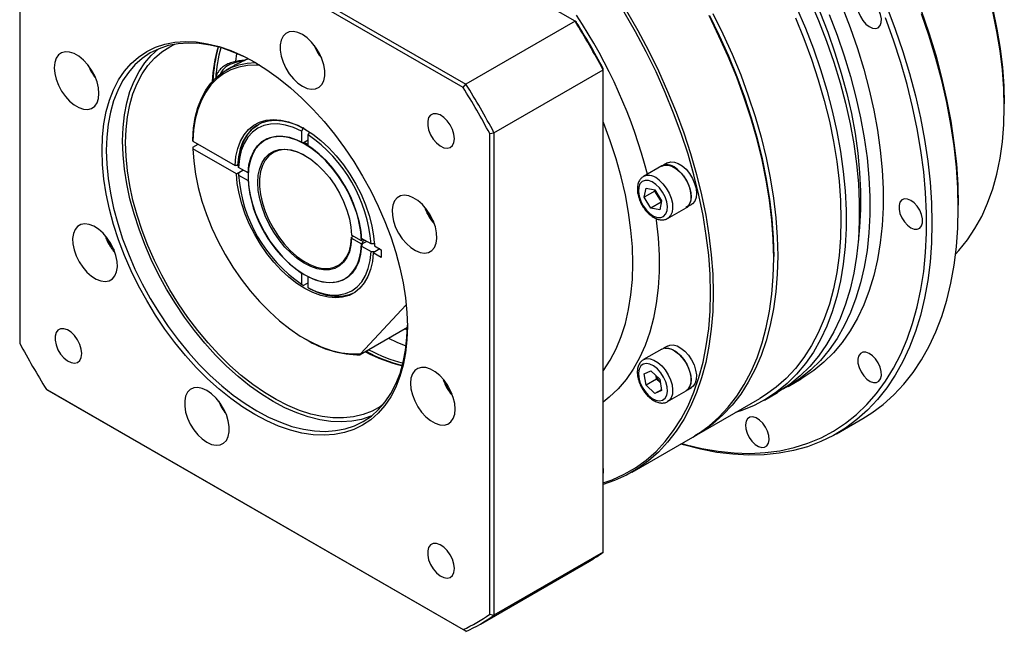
# Model space of a CAD drawing. Header units: millimetres. Extents: x 2034 to 3087, y 241 to 985.
# Tile 4 of 7: x 2362 to 2521, y 392 to 491. Entities that reach past the tile are written whole.
import ezdxf

# ---------------------------------------------------------------- set-up
doc = ezdxf.new("R2010")
doc.units = ezdxf.units.MM
doc.layers.add('1轮廓实线层', color=7, linetype='Continuous')

msp = doc.modelspace()

# ---------------------------------------------------------------- linework, layer by layer
at = {"layer": '1轮廓实线层', "linetype": 'Continuous', "lineweight": 30}
for p, q in [((2451.55, 490.24), (2384.2, 529.12)), ((2366.63, 518.98), (2433.98, 480.1)), ((2433.52, 479.58), (2366.42, 518.31)), ((2362.13, 515.83), (2362.13, 438.36)), ((2451.55, 490.24), (2433.98, 480.1)), ((2451.76, 490.11), (2451.55, 490.24)), ((2395.93, 482.71), (2395.34, 482.37)), ((2438.49, 472.29), (2456.06, 482.43)), ((2456.06, 482.43), (2456.06, 482.67)), ((2456.06, 404.65), (2456.06, 482.43)), ((2433.52, 479.58), (2433.98, 480.1)), ((2520.67, 476.43), (2520.67, 476.92)), ((2407.84, 473.13), (2407.5, 472.54)), ((2407.5, 472.54), (2407.5, 470.76)), ((2390.01, 470.92), (2390.01, 471.16)), ((2390.01, 470.92), (2396.8, 467)), ((2401.64, 471.1), (2401.58, 471.07)), ((2408.56, 471.09), (2407.92, 470.72)), ((2408.56, 471.92), (2408.82, 472.37)), ((2408.56, 470.15), (2408.56, 471.92)), ((2437.81, 472.14), (2438.49, 472.29)), ((2437.81, 394.66), (2437.81, 472.14)), ((2438.49, 472.29), (2438.49, 394.51)), ((2390.01, 469.94), (2390.86, 470.43)), ((2390.01, 469.94), (2390.01, 469.69)), ((2397.01, 465.65), (2390.01, 469.69)), ((2407.5, 470.76), (2407.92, 470.72)), ((2397.22, 467), (2396.8, 467)), ((2397.01, 465.65), (2398.07, 466.26)), ((2397.35, 467.07), (2397.22, 467)), ((2397.35, 466.68), (2397.35, 467.07)), ((2398.89, 465.79), (2397.35, 466.68)), ((2397.35, 465.84), (2398.07, 466.26)), ((2465.53, 466.94), (2462.56, 465.22)), ((2466.44, 467.42), (2465.81, 467.06)), ((2397.35, 465.84), (2397.35, 465.45)), ((2397.35, 465.45), (2398.89, 464.56)), ((2398.89, 464.56), (2398.98, 464.58)), ((2462.52, 465.19), (2462.56, 465.22)), ((2462.69, 461.88), (2463, 463.37)), ((2463, 463.37), (2464.39, 463.08)), ((2464.39, 463.08), (2465.49, 461.32)), ((2464.39, 462.86), (2464.42, 463.04)), ((2464.39, 462.86), (2462.69, 461.88)), ((2463.78, 460.12), (2462.69, 461.88)), ((2464.93, 461.98), (2464.39, 462.86)), ((2465.45, 461.14), (2464.93, 461.98)), ((2465.43, 461.07), (2463.78, 460.12)), ((2465.18, 459.83), (2463.78, 460.12)), ((2465.49, 461.32), (2465.18, 459.83)), ((2466.46, 458.47), (2469.43, 460.18)), ((2469.68, 460.37), (2470.3, 460.73)), ((2513.25, 460.14), (2513.25, 460.63)), ((2417.15, 454.88), (2415.58, 455.79)), ((2415.58, 455.44), (2415.88, 455.62)), ((2415.58, 455.44), (2415.58, 455.3)), ((2415.58, 455.3), (2417.15, 454.39)), ((2418.71, 454.35), (2417.17, 455.24)), ((2417.21, 454.91), (2417.32, 455.15)), ((2417.15, 454.88), (2417.21, 454.91)), ((2417.21, 454.42), (2417.15, 454.39)), ((2417.35, 454.4), (2417.17, 454.01)), ((2417.17, 454.01), (2418.71, 453.12)), ((2417.36, 454.76), (2417.21, 454.42)), ((2417.35, 454.4), (2417.99, 454.77)), ((2417.35, 454.39), (2417.36, 454.76)), ((2417.68, 454.94), (2417.36, 454.76)), ((2419.39, 454.35), (2418.71, 454.35)), ((2420.11, 453.54), (2419.05, 452.93)), ((2419.26, 454.03), (2420.33, 453.41)), ((2420.11, 453.54), (2419.39, 453.12)), ((2418.71, 453.12), (2419.39, 453.12)), ((2420.33, 452.18), (2419.05, 452.93)), ((2420.33, 453.41), (2420.33, 452.18)), ((2483.55, 452.06), (2483.55, 452.31)), ((2407.5, 449.65), (2407.5, 447.88)), ((2408.56, 449.04), (2408.62, 449.11)), ((2408.56, 447.26), (2408.56, 449.04)), ((2414.48, 448.73), (2414.54, 448.76)), ((2407.5, 447.88), (2407.84, 447.68)), ((2408.56, 448.1), (2407.84, 447.68)), ((2408.9, 447.07), (2408.56, 447.26)), ((2417.03, 436.66), (2424.38, 444.54)), ((2424.55, 440.86), (2416.96, 436.48)), ((2424.2, 440.66), (2424.54, 440.51)), ((2408.03, 439.08), (2408.24, 438.96)), ((2466.44, 437.9), (2465.81, 437.54)), ((2417.03, 436.66), (2416.96, 436.48)), ((2465.53, 437.41), (2462.56, 435.7)), ((2462.56, 435.7), (2462.62, 435.73)), ((2462.69, 433.41), (2463.78, 433.91)), ((2463, 431.57), (2462.69, 433.41)), ((2463.78, 433.91), (2465.18, 432.58)), ((2464.69, 432.55), (2464.59, 433.14)), ((2464.69, 432.55), (2463, 431.57)), ((2464.39, 430.24), (2463, 431.57)), ((2465.28, 432), (2464.69, 432.55)), ((2465.18, 432.58), (2465.49, 430.75)), ((2485.86, 431.39), (2487.98, 432.62)), ((2366.42, 430.91), (2433.52, 392.18)), ((2366.63, 430.79), (2366.42, 430.91)), ((2433.98, 391.91), (2366.63, 430.79)), ((2465.47, 430.86), (2464.39, 430.24)), ((2465.49, 430.75), (2464.39, 430.24)), ((2466.46, 428.95), (2469.43, 430.66)), ((2469.68, 430.84), (2470.3, 431.21)), ((2482.04, 429.19), (2484.16, 430.41)), ((2471.14, 423.59), (2481.32, 429.46)), ((2493.66, 423.77), (2497.9, 426.22)), ((2460.74, 417.59), (2470.5, 423.22)), ((2456.06, 404.65), (2438.49, 394.51)), ((2436.31, 393.09), (2453.87, 403.23)), ((2437.81, 394.66), (2438.49, 394.51)), ((2433.98, 391.91), (2433.52, 392.18))]:
    msp.add_line(p, q, dxfattribs=at)
at = {"layer": '1轮廓实线层', "linetype": 'Continuous', "lineweight": 30, "flags": 128}
for points in [[(2489.35, 493.69), (2490.76, 490.37), (2492.05, 487.03), (2493.2, 483.68), (2494.22, 480.34), (2495.1, 477.02), (2495.83, 473.72), (2496.43, 470.47), (2496.87, 467.26), (2497.17, 464.11), (2497.32, 461.04), (2497.32, 458.05), (2497.17, 455.14), (2496.87, 452.34), (2496.43, 449.65), (2495.83, 447.08), (2495.1, 444.64), (2494.22, 442.33), (2493.2, 440.16), (2492.05, 438.15), (2490.76, 436.29), (2489.35, 434.6), (2487.81, 433.07), (2486.16, 431.72), (2484.39, 430.55), (2484.16, 430.41)], [(2499.94, 489.07), (2500.37, 489.21), (2500.69, 489.54), (2500.86, 490.03), (2500.89, 490.64), (2500.76, 491.32), (2500.49, 492.02), (2500.1, 492.68), (2499.61, 493.25), (2499.08, 493.68), (2498.54, 493.93), (2498.03, 493.99), (2497.61, 493.85), (2497.29, 493.52), (2497.11, 493.03), (2497.09, 492.41), (2497.22, 491.73), (2497.49, 491.03), (2497.88, 490.37), (2498.36, 489.8), (2498.9, 489.38), (2499.44, 489.12), (2499.94, 489.07)], [(2459.81, 491.92), (2461.65, 488.74), (2463.37, 485.51), (2464.98, 482.24), (2466.46, 478.93), (2467.82, 475.6), (2469.05, 472.25), (2470.15, 468.91), (2471.1, 465.57), (2471.92, 462.26), (2472.59, 458.99), (2473.11, 455.75), (2473.49, 452.58), (2473.72, 449.46), (2473.79, 446.43), (2473.72, 443.48), (2473.49, 440.63), (2473.11, 437.89), (2472.59, 435.26), (2471.92, 432.76), (2471.1, 430.39), (2470.15, 428.16), (2469.05, 426.08), (2467.82, 424.15), (2466.46, 422.39), (2464.98, 420.8), (2463.37, 419.38), (2461.65, 418.14), (2459.81, 417.08), (2457.88, 416.21), (2456.06, 415.59)], [(2456.06, 415.84), (2457.53, 416.35), (2459.46, 417.22), (2461.28, 418.27), (2462.99, 419.51), (2464.59, 420.92), (2466.07, 422.51), (2467.43, 424.26), (2468.65, 426.17), (2469.74, 428.24), (2470.69, 430.46), (2471.5, 432.82), (2472.17, 435.31), (2472.69, 437.93), (2473.07, 440.66), (2473.29, 443.5), (2473.37, 446.43), (2473.29, 449.45), (2473.07, 452.55), (2472.69, 455.71), (2472.17, 458.93), (2471.5, 462.19), (2470.69, 465.48), (2469.74, 468.8), (2468.65, 472.13), (2467.43, 475.46), (2466.07, 478.77), (2464.59, 482.07), (2462.99, 485.33), (2461.28, 488.54), (2459.46, 491.7)], [(2501.75, 492.6), (2503.1, 489), (2504.32, 485.4), (2505.41, 481.81), (2506.35, 478.23), (2507.16, 474.68), (2507.82, 471.17), (2508.34, 467.71), (2508.71, 464.3), (2508.93, 460.96), (2509.01, 457.7), (2508.93, 454.52), (2508.71, 451.44), (2508.34, 448.46), (2507.82, 445.59), (2507.16, 442.84), (2506.35, 440.22), (2505.41, 437.74), (2504.32, 435.4), (2503.1, 433.2), (2501.75, 431.17), (2500.27, 429.29), (2498.67, 427.58), (2496.95, 426.04), (2495.11, 424.68), (2493.16, 423.49), (2491.11, 422.49), (2488.96, 421.67), (2486.73, 421.05), (2484.4, 420.61), (2482, 420.36), (2479.52, 420.3), (2476.98, 420.44), (2474.38, 420.76), (2471.74, 421.28), (2469.04, 421.99), (2468.6, 422.12)], [(2473.76, 491.51), (2475.37, 488.24), (2476.86, 484.93), (2478.22, 481.6), (2479.45, 478.25), (2480.54, 474.91), (2481.5, 471.58), (2482.31, 468.26), (2482.99, 464.99), (2483.51, 461.75), (2483.88, 458.58), (2484.11, 455.46), (2484.19, 452.43), (2484.11, 449.48), (2483.88, 446.63), (2483.51, 443.89), (2482.99, 441.26), (2482.31, 438.76), (2481.5, 436.39), (2480.54, 434.16), (2479.45, 432.08), (2478.22, 430.15), (2476.86, 428.39), (2475.37, 426.8), (2473.76, 425.38), (2472.04, 424.14), (2470.82, 423.4)], [(2487.23, 492.47), (2488.64, 489.14), (2489.93, 485.8), (2491.08, 482.46), (2492.1, 479.12), (2492.98, 475.79), (2493.71, 472.5), (2494.3, 469.24), (2494.75, 466.04), (2495.05, 462.89), (2495.2, 459.82), (2495.2, 456.82), (2495.05, 453.92), (2494.75, 451.12), (2494.3, 448.43), (2493.71, 445.86), (2492.98, 443.41), (2492.1, 441.1), (2491.08, 438.94), (2489.93, 436.92), (2488.64, 435.07), (2487.23, 433.37), (2485.69, 431.85), (2484.04, 430.5), (2482.27, 429.32), (2480.4, 428.33), (2478.43, 427.53), (2477.38, 427.19)], [(2494.58, 492.57), (2495.87, 489.23), (2497.02, 485.88), (2498.04, 482.54), (2498.92, 479.22), (2499.65, 475.93), (2500.24, 472.67), (2500.69, 469.46), (2500.99, 466.32), (2501.14, 463.24), (2501.14, 460.25), (2500.99, 457.35), (2500.69, 454.55), (2500.24, 451.86), (2499.65, 449.29), (2498.92, 446.84), (2498.04, 444.53), (2497.02, 442.37), (2495.87, 440.35), (2494.58, 438.49), (2493.17, 436.8), (2491.63, 435.28), (2489.98, 433.93), (2488.21, 432.75), (2487.98, 432.62)], [(2490.96, 491.76), (2492.24, 488.47), (2493.4, 485.17), (2494.42, 481.88), (2495.3, 478.61), (2496.04, 475.36), (2496.64, 472.15), (2497.08, 468.99), (2497.38, 465.88), (2497.53, 462.85), (2497.53, 459.91), (2497.38, 457.05), (2497.13, 454.62)], [(2507.29, 491.96), (2508.52, 488.36), (2509.62, 484.76), (2510.57, 481.18), (2511.39, 477.63), (2512.05, 474.12), (2512.57, 470.65), (2512.95, 467.24), (2513.17, 463.9), (2513.25, 460.63)], [(2520.67, 476.43), (2520.6, 479.38), (2520.37, 482.4), (2520, 485.48), (2519.48, 488.62), (2518.81, 491.81)], [(2518.83, 492.14), (2519.49, 488.99), (2520, 485.88), (2520.38, 482.83), (2520.6, 479.84), (2520.67, 476.92)], [(2468.75, 422.21), (2469.3, 422.05), (2471.98, 421.4), (2474.61, 420.94), (2477.2, 420.68), (2479.72, 420.6), (2482.17, 420.72), (2484.55, 421.03), (2486.85, 421.54), (2489.05, 422.23), (2491.17, 423.12), (2493.18, 424.19), (2495.09, 425.44), (2496.88, 426.88), (2498.56, 428.48), (2500.11, 430.26), (2501.54, 432.21), (2502.84, 434.31), (2504, 436.57), (2505.02, 438.98), (2505.91, 441.53), (2506.65, 444.2), (2507.24, 447.01), (2507.69, 449.93), (2507.99, 452.96), (2508.14, 456.1), (2508.14, 459.32), (2507.99, 462.62), (2507.69, 466), (2507.24, 469.44), (2506.65, 472.93), (2505.91, 476.46), (2505.02, 480.03), (2504, 483.62), (2502.84, 487.22), (2501.54, 490.82)], [(2483.55, 452.06), (2483.47, 455.1), (2483.25, 458.21), (2482.87, 461.39), (2482.35, 464.62), (2481.68, 467.9), (2480.86, 471.21), (2479.91, 474.54), (2478.81, 477.89), (2477.58, 481.23), (2476.22, 484.56), (2474.73, 487.87), (2473.13, 491.15)], [(2473.18, 491.2), (2474.78, 487.94), (2476.26, 484.65), (2477.61, 481.33), (2478.83, 478.01), (2479.92, 474.68), (2480.88, 471.36), (2481.69, 468.07), (2482.35, 464.8), (2482.88, 461.59), (2483.25, 458.42), (2483.47, 455.33), (2483.55, 452.31)], [(2487.04, 490.81), (2488.4, 487.47), (2489.63, 484.13), (2490.72, 480.79), (2491.68, 477.45), (2492.5, 474.14), (2493.17, 470.86), (2493.69, 467.63), (2494.07, 464.45), (2494.29, 461.34), (2494.37, 458.31), (2494.29, 455.36), (2494.07, 452.51), (2493.69, 449.77), (2493.17, 447.14), (2492.5, 444.63), (2491.68, 442.26), (2490.72, 440.04), (2489.63, 437.96), (2488.4, 436.03), (2487.04, 434.27), (2485.55, 432.68), (2483.95, 431.26), (2482.22, 430.02), (2481.32, 429.46)], [(2492.46, 491.35), (2493.74, 488.01), (2494.9, 484.66), (2495.92, 481.32), (2496.79, 478), (2497.53, 474.7), (2498.12, 471.45), (2498.57, 468.24), (2498.87, 465.09), (2499.02, 462.02), (2499.02, 459.03), (2498.87, 456.12), (2498.57, 453.32), (2498.12, 450.63), (2497.53, 448.06), (2496.79, 445.62), (2495.92, 443.31), (2494.9, 441.14), (2493.74, 439.13), (2492.46, 437.27), (2491.05, 435.58), (2489.51, 434.05), (2487.86, 432.7), (2486.09, 431.53), (2485, 430.92)], [(2513.25, 460.14), (2513.17, 463.41), (2512.95, 466.75), (2512.58, 470.15), (2512.06, 473.62), (2511.4, 477.13), (2510.6, 480.68), (2509.65, 484.26), (2508.57, 487.85), (2507.35, 491.45)], [(2407.66, 488.1), (2406.91, 488.44), (2406.19, 488.59), (2405.54, 488.53), (2404.98, 488.27), (2404.53, 487.82), (2404.23, 487.2), (2404.07, 486.44), (2404.07, 485.57), (2404.23, 484.63), (2404.53, 483.66), (2404.98, 482.7), (2405.54, 481.79), (2406.19, 480.98), (2406.91, 480.29), (2407.66, 479.77), (2408.41, 479.43), (2409.12, 479.28), (2409.78, 479.34), (2410.34, 479.6), (2410.78, 480.05), (2411.09, 480.67), (2411.24, 481.43), (2411.24, 482.3), (2411.09, 483.24), (2410.78, 484.21), (2410.34, 485.17), (2409.78, 486.08), (2409.12, 486.89), (2408.41, 487.58), (2407.66, 488.1)], [(2375.38, 469.44), (2375.46, 471.62), (2375.69, 473.71), (2376.06, 475.68), (2376.59, 477.52), (2377.25, 479.22), (2378.06, 480.78), (2379.01, 482.18), (2380.08, 483.42), (2381.27, 484.48), (2382.58, 485.36), (2384, 486.05), (2385.52, 486.56), (2387.12, 486.87), (2388.81, 486.99), (2390.56, 486.91), (2392.37, 486.63), (2394.23, 486.17), (2396.12, 485.51), (2398.04, 484.66), (2399.97, 483.64), (2401.9, 482.44), (2403.82, 481.07), (2405.71, 479.54), (2407.57, 477.86), (2409.38, 476.04), (2411.13, 474.1), (2412.82, 472.04), (2414.42, 469.87), (2415.94, 467.62), (2417.35, 465.29), (2418.66, 462.89), (2419.86, 460.45), (2420.93, 457.98), (2421.88, 455.49), (2422.68, 453), (2423.35, 450.52), (2423.88, 448.07), (2424.25, 445.67), (2424.48, 443.32), (2424.56, 441.05), (2424.48, 438.87), (2424.25, 436.79), (2423.88, 434.82), (2423.35, 432.97), (2422.68, 431.27), (2421.88, 429.71), (2420.93, 428.31), (2419.86, 427.08), (2418.66, 426.02), (2417.35, 425.13), (2415.94, 424.44), (2414.42, 423.94), (2412.82, 423.62), (2411.13, 423.51), (2409.38, 423.58), (2407.57, 423.86), (2405.71, 424.33), (2403.82, 424.98), (2401.9, 425.83), (2399.97, 426.86), (2398.04, 428.06), (2396.12, 429.43), (2394.23, 430.95), (2392.37, 432.63), (2390.56, 434.45), (2388.81, 436.39), (2387.12, 438.46), (2385.52, 440.62), (2384, 442.88), (2382.58, 445.21), (2381.27, 447.6), (2380.08, 450.04), (2379.01, 452.51), (2378.06, 455), (2377.25, 457.49), (2376.59, 459.97), (2376.06, 462.42), (2375.69, 464.82), (2375.46, 467.17), (2375.38, 469.44)], [(2400.14, 483.54), (2398.41, 484.45), (2396.52, 485.29), (2394.65, 485.94), (2392.82, 486.4), (2391.03, 486.67), (2389.3, 486.74), (2387.64, 486.63), (2386.06, 486.32), (2384.56, 485.82), (2383.16, 485.14), (2381.87, 484.27), (2380.69, 483.22), (2379.64, 482.01), (2378.7, 480.63), (2377.91, 479.09), (2377.25, 477.41), (2376.73, 475.59), (2376.36, 473.65), (2376.14, 471.59), (2376.06, 469.44)], [(2367.68, 482.76), (2367.76, 481.85), (2367.99, 480.89), (2368.37, 479.92), (2368.87, 478.98), (2369.48, 478.12), (2370.17, 477.37), (2370.91, 476.76), (2371.66, 476.32), (2372.4, 476.08), (2373.09, 476.04), (2373.7, 476.2), (2374.2, 476.55), (2374.58, 477.09), (2374.81, 477.78), (2374.89, 478.6), (2374.81, 479.51), (2374.58, 480.47), (2374.2, 481.45), (2373.7, 482.38), (2373.09, 483.25), (2372.4, 484), (2371.66, 484.61), (2370.91, 485.04), (2370.17, 485.29), (2369.48, 485.33), (2368.87, 485.17), (2368.37, 484.82), (2367.99, 484.28), (2367.76, 483.59), (2367.68, 482.76)], [(2378.69, 470.96), (2378.77, 473.11), (2378.99, 475.17), (2379.36, 477.11), (2379.88, 478.93), (2380.54, 480.61), (2381.34, 482.14), (2382.27, 483.53), (2383.32, 484.74), (2384.5, 485.79), (2384.53, 485.81)], [(2379.18, 470.68), (2379.26, 472.81), (2379.48, 474.85), (2379.85, 476.77), (2380.37, 478.57), (2381.03, 480.23), (2381.83, 481.75), (2382.77, 483.1), (2383.83, 484.3), (2385.01, 485.31), (2386.31, 486.15), (2387.08, 486.54)], [(2390.01, 471.16), (2390.13, 472.99), (2390.4, 474.72), (2390.82, 476.32), (2391.38, 477.8), (2392.08, 479.12), (2392.91, 480.29), (2393.87, 481.29), (2394.94, 482.12), (2396.13, 482.77), (2397.41, 483.23), (2398.78, 483.5), (2400.08, 483.58)], [(2397.98, 483.77), (2397.67, 483.74), (2396.77, 483.57), (2395.97, 483.29), (2395.31, 482.91), (2394.81, 482.44), (2394.52, 481.93), (2394.48, 481.79)], [(2396.94, 483.82), (2397.09, 485.01), (2397.09, 485.05)], [(2400.79, 483.15), (2400.25, 483.18), (2398.8, 483.12), (2397.43, 482.86), (2396.14, 482.42), (2394.96, 481.79), (2393.88, 480.97), (2392.92, 479.98), (2392.09, 478.83), (2391.38, 477.51), (2390.82, 476.05), (2390.4, 474.46), (2390.13, 472.74), (2390.01, 470.92)], [(2512.83, 452.73), (2513.37, 453.32), (2514.73, 454.99), (2515.95, 456.82), (2517.04, 458.8), (2517.99, 460.94), (2518.81, 463.21), (2519.48, 465.62), (2520, 468.16), (2520.37, 470.81), (2520.6, 473.58), (2520.67, 476.43)], [(2396.8, 467), (2396.94, 468.43), (2397.23, 469.74), (2397.67, 470.92), (2398.25, 471.95), (2398.97, 472.81), (2399.81, 473.5), (2400.76, 474), (2401.81, 474.31), (2402.95, 474.41), (2404.16, 474.32), (2405.42, 474.04), (2406.72, 473.55), (2408.03, 472.88), (2409.35, 472.04), (2410.64, 471.02), (2411.9, 469.85), (2413.11, 468.55), (2414.25, 467.13), (2415.3, 465.61), (2416.25, 464.01), (2417.09, 462.35), (2417.81, 460.66), (2418.39, 458.96), (2418.83, 457.27), (2419.12, 455.62), (2419.26, 454.03)], [(2408.14, 472.82), (2406.95, 473.42), (2405.68, 473.89), (2404.45, 474.17), (2403.26, 474.26), (2402.15, 474.16), (2401.11, 473.86), (2400.18, 473.37), (2399.35, 472.7), (2398.65, 471.85), (2398.08, 470.84), (2397.65, 469.69), (2397.36, 468.4), (2397.22, 467)], [(2432.13, 471.32), (2432.05, 472.04), (2431.82, 472.8), (2431.45, 473.54), (2430.96, 474.21), (2430.41, 474.76), (2429.82, 475.15), (2429.24, 475.34), (2428.72, 475.33), (2428.29, 475.12), (2427.98, 474.71), (2427.83, 474.15), (2427.83, 473.47), (2427.98, 472.72), (2428.29, 471.96), (2428.72, 471.25), (2429.24, 470.63), (2429.82, 470.16), (2430.41, 469.87), (2430.96, 469.78), (2431.45, 469.89), (2431.82, 470.21), (2432.05, 470.69), (2432.13, 471.32)], [(2407.5, 472.54), (2406.2, 473.12), (2404.92, 473.51), (2403.7, 473.69), (2402.53, 473.66), (2401.45, 473.43), (2400.47, 472.99), (2399.6, 472.36), (2398.86, 471.54), (2398.26, 470.55), (2397.8, 469.39), (2397.5, 468.1), (2397.35, 466.68)], [(2397.35, 467.07), (2397.5, 468.54), (2397.81, 469.88), (2398.28, 471.08), (2398.91, 472.1), (2399.67, 472.95), (2400.51, 473.57)], [(2456.06, 433.89), (2456.11, 433.97), (2457.2, 435.63), (2458.16, 437.46), (2458.97, 439.43), (2459.65, 441.55), (2460.17, 443.79), (2460.55, 446.16), (2460.78, 448.63), (2460.85, 451.21), (2460.78, 453.87), (2460.55, 456.6), (2460.17, 459.4), (2459.65, 462.26), (2458.97, 465.15), (2458.16, 468.06), (2457.2, 470.99), (2456.11, 473.91), (2456.06, 474.06)], [(2418.72, 426.59), (2418.69, 426.58), (2417.19, 426.08), (2415.61, 425.77), (2413.95, 425.66), (2412.22, 425.74), (2410.43, 426.01), (2408.6, 426.47), (2406.73, 427.12), (2404.84, 427.95), (2402.94, 428.96), (2401.04, 430.15), (2399.15, 431.5), (2397.28, 433), (2395.45, 434.66), (2393.66, 436.45), (2391.93, 438.37), (2390.27, 440.4), (2388.69, 442.54), (2387.19, 444.76), (2385.79, 447.06), (2384.5, 449.42), (2383.32, 451.83), (2382.27, 454.27), (2381.34, 456.72), (2380.54, 459.18), (2379.88, 461.62), (2379.36, 464.04), (2378.99, 466.41), (2378.77, 468.72), (2378.69, 470.96)], [(2398.89, 465.79), (2399.04, 467.09), (2399.35, 468.26), (2399.81, 469.29), (2400.41, 470.16), (2401.14, 470.84), (2402, 471.33), (2402.96, 471.63), (2404.01, 471.72), (2405.13, 471.6), (2406.3, 471.28), (2407.5, 470.76)], [(2417.15, 454.88), (2417.05, 456.3), (2416.79, 457.79), (2416.39, 459.31), (2415.84, 460.83), (2415.16, 462.35), (2414.37, 463.82), (2413.46, 465.22), (2412.47, 466.54), (2411.4, 467.74), (2410.27, 468.82), (2409.11, 469.74), (2407.92, 470.49), (2406.74, 471.07), (2405.58, 471.46), (2404.47, 471.65), (2403.41, 471.65), (2402.43, 471.45), (2401.54, 471.05), (2400.77, 470.46), (2400.11, 469.7), (2399.59, 468.77), (2399.22, 467.7), (2398.99, 466.49), (2398.91, 465.17), (2398.99, 463.76), (2399.22, 462.28), (2399.59, 460.77), (2400.11, 459.24), (2400.77, 457.72), (2401.54, 456.24), (2402.43, 454.82), (2403.41, 453.49), (2404.47, 452.26), (2405.58, 451.16), (2406.74, 450.21), (2407.92, 449.43), (2409.11, 448.82), (2410.27, 448.4), (2411.4, 448.17), (2412.47, 448.14), (2413.46, 448.3), (2414.37, 448.67), (2415.16, 449.22), (2415.84, 449.95), (2416.39, 450.85), (2416.79, 451.9), (2417.05, 453.09), (2417.15, 454.39)], [(2417.21, 454.91), (2417.1, 456.34), (2416.85, 457.82), (2416.44, 459.34), (2415.9, 460.87), (2415.22, 462.38), (2414.42, 463.85), (2413.52, 465.26), (2412.53, 466.57), (2411.46, 467.78), (2410.33, 468.85), (2409.16, 469.77), (2407.98, 470.53), (2406.8, 471.1), (2405.64, 471.49), (2404.52, 471.69), (2403.47, 471.68), (2402.49, 471.48), (2401.64, 471.1)], [(2376.06, 469.44), (2376.14, 467.2), (2376.36, 464.89), (2376.73, 462.52), (2377.25, 460.1), (2377.91, 457.66), (2378.7, 455.2), (2379.64, 452.75), (2380.69, 450.31), (2381.87, 447.9), (2383.16, 445.54), (2384.56, 443.24), (2386.06, 441.02), (2387.64, 438.88), (2389.3, 436.85), (2391.03, 434.93), (2392.82, 433.14), (2394.65, 431.48), (2396.52, 429.98), (2398.41, 428.63), (2400.31, 427.44), (2402.21, 426.43), (2404.1, 425.6), (2405.97, 424.95), (2407.8, 424.49), (2409.59, 424.22), (2411.32, 424.14), (2412.98, 424.26), (2414.56, 424.56), (2416.06, 425.06), (2417.45, 425.75), (2418.75, 426.61), (2419.92, 427.66), (2420.98, 428.88), (2421.91, 430.26), (2422.71, 431.8), (2423.37, 433.48), (2423.89, 435.3), (2424.26, 437.24), (2424.48, 439.29), (2424.56, 441.25)], [(2420.62, 428.43), (2420.23, 428.16), (2418.88, 427.42), (2417.43, 426.85), (2415.89, 426.48), (2414.27, 426.31), (2412.57, 426.32), (2410.82, 426.53), (2409.01, 426.93), (2407.17, 427.52), (2405.3, 428.3), (2403.41, 429.26), (2401.52, 430.39), (2399.64, 431.69), (2397.78, 433.15), (2395.96, 434.77), (2394.18, 436.52), (2392.45, 438.4), (2390.79, 440.4), (2389.2, 442.5), (2387.71, 444.7), (2386.31, 446.97), (2385.01, 449.31), (2383.83, 451.69), (2382.77, 454.11), (2381.83, 456.54), (2381.03, 458.98), (2380.37, 461.41), (2379.85, 463.8), (2379.48, 466.16), (2379.26, 468.45), (2379.18, 470.68)], [(2390.01, 469.69), (2390.14, 467.67), (2390.42, 465.58), (2390.86, 463.44), (2391.46, 461.27), (2392.19, 459.09), (2393.07, 456.91), (2394.08, 454.76), (2395.21, 452.66), (2396.46, 450.62), (2397.8, 448.66), (2399.24, 446.8), (2400.75, 445.05), (2402.33, 443.44), (2403.96, 441.97), (2405.62, 440.66), (2407.3, 439.51), (2408.99, 438.55), (2410.68, 437.78), (2412.34, 437.19), (2413.96, 436.81), (2415.53, 436.64), (2417.03, 436.66)], [(2415.58, 455.3), (2415.47, 454.13), (2415.22, 453.08), (2414.82, 452.17), (2414.29, 451.41), (2413.63, 450.82), (2412.86, 450.41), (2411.99, 450.19), (2411.04, 450.16), (2410.04, 450.33), (2408.99, 450.7), (2407.92, 451.24), (2406.86, 451.96), (2405.82, 452.84), (2404.82, 453.86), (2403.89, 455), (2403.04, 456.23), (2402.29, 457.54), (2401.66, 458.9), (2401.15, 460.28), (2400.78, 461.65), (2400.55, 462.99), (2400.48, 464.26), (2400.55, 465.45), (2400.78, 466.52), (2401.15, 467.46), (2401.66, 468.26), (2402.29, 468.88), (2403.04, 469.33), (2403.89, 469.58), (2404.82, 469.65), (2405.82, 469.51), (2406.86, 469.19), (2407.92, 468.68), (2408.99, 468), (2410.04, 467.15), (2411.04, 466.16), (2411.99, 465.04), (2412.86, 463.82), (2413.63, 462.52), (2414.29, 461.17), (2414.82, 459.79), (2415.22, 458.42), (2415.47, 457.08), (2415.58, 455.79)], [(2408.16, 468.55), (2407.78, 468.75), (2406.72, 469.22), (2405.68, 469.49), (2404.7, 469.56), (2403.79, 469.43), (2402.97, 469.1), (2402.25, 468.58), (2401.67, 467.88), (2401.21, 467.02), (2400.91, 466.01), (2400.75, 464.87), (2400.75, 463.63), (2400.91, 462.31), (2401.21, 460.95), (2401.67, 459.56), (2402.25, 458.18), (2402.97, 456.84), (2403.79, 455.57), (2404.7, 454.39), (2405.68, 453.32), (2406.72, 452.39), (2407.78, 451.63), (2408.86, 451.03), (2409.92, 450.63), (2410.94, 450.42), (2411.9, 450.41), (2412.79, 450.6), (2413.58, 450.98), (2414.25, 451.56), (2414.8, 452.31), (2415.21, 453.22), (2415.47, 454.27), (2415.58, 455.44), (2415.58, 455.44)], [(2408.56, 470.37), (2408.35, 470.49), (2407.92, 470.72)], [(2465.55, 466.91), (2465.97, 467.06), (2466.54, 467.07), (2467.16, 466.88), (2467.8, 466.51), (2468.42, 465.98), (2468.99, 465.32), (2469.48, 464.56), (2469.86, 463.75), (2470.1, 462.93), (2470.21, 462.14), (2470.17, 461.43), (2469.98, 460.83), (2469.65, 460.39), (2469.41, 460.21)], [(2466.44, 467.42), (2466.46, 467.43), (2466.96, 467.59), (2467.54, 467.56), (2468.17, 467.34), (2468.81, 466.94), (2469.42, 466.38), (2469.98, 465.7), (2470.45, 464.92), (2470.81, 464.11), (2471.03, 463.29), (2471.1, 462.51), (2471.03, 461.82), (2470.82, 461.25), (2470.46, 460.84), (2470.3, 460.73)], [(2468.06, 466.34), (2468.66, 465.76), (2469.2, 465.05), (2469.65, 464.27), (2469.99, 463.44), (2470.19, 462.62), (2470.24, 461.86), (2470.14, 461.18), (2469.9, 460.63), (2469.53, 460.25), (2469.43, 460.18)], [(2419.05, 452.93), (2418.91, 451.52), (2418.62, 450.24), (2418.19, 449.08), (2417.62, 448.07), (2416.92, 447.23), (2416.1, 446.55), (2415.16, 446.06), (2414.13, 445.76), (2413.01, 445.66), (2411.83, 445.75), (2410.59, 446.03), (2409.32, 446.51), (2408.03, 447.16), (2406.74, 447.99), (2405.47, 448.99), (2404.23, 450.13), (2403.05, 451.41), (2401.93, 452.8), (2400.9, 454.3), (2399.97, 455.86), (2399.14, 457.49), (2398.44, 459.15), (2397.87, 460.81), (2397.44, 462.47), (2397.15, 464.09), (2397.01, 465.65)], [(2464.57, 463.96), (2463.97, 464.36), (2463.37, 464.58), (2462.82, 464.59), (2462.35, 464.4), (2462.01, 464.02), (2461.81, 463.48), (2461.76, 462.8), (2461.87, 462.05), (2462.13, 461.26), (2462.53, 460.5), (2463.03, 459.81), (2463.6, 459.24), (2464.21, 458.84), (2464.81, 458.62), (2465.36, 458.61), (2465.82, 458.8), (2466.17, 459.18), (2466.37, 459.72), (2466.42, 460.4), (2466.31, 461.15), (2466.04, 461.94), (2465.65, 462.7), (2465.15, 463.39), (2464.57, 463.96)], [(2465.09, 464.63), (2465.69, 464.04), (2466.23, 463.34), (2466.69, 462.55), (2467.02, 461.73), (2467.22, 460.91), (2467.27, 460.14), (2467.17, 459.47), (2466.93, 458.92), (2466.56, 458.53), (2466.5, 458.49)], [(2428.24, 459.02), (2427.65, 459.9), (2426.98, 460.69), (2426.25, 461.33), (2425.5, 461.81), (2424.76, 462.11), (2424.05, 462.2), (2423.42, 462.09), (2422.89, 461.78), (2422.48, 461.29), (2422.21, 460.63), (2422.09, 459.84), (2422.13, 458.95), (2422.32, 458), (2422.66, 457.02), (2423.14, 456.07), (2423.73, 455.19), (2424.4, 454.4), (2425.13, 453.76), (2425.88, 453.28), (2426.62, 452.98), (2427.33, 452.89), (2427.96, 453), (2428.49, 453.31), (2428.9, 453.8), (2429.17, 454.46), (2429.29, 455.25), (2429.25, 456.14), (2429.06, 457.1), (2428.71, 458.07), (2428.24, 459.02)], [(2505.61, 456.96), (2506.15, 456.74), (2506.64, 456.71), (2507.05, 456.89), (2507.35, 457.25), (2507.5, 457.76), (2507.5, 458.39), (2507.35, 459.08), (2507.05, 459.78), (2506.64, 460.42), (2506.15, 460.97), (2505.61, 461.37), (2505.07, 461.59), (2504.58, 461.62), (2504.17, 461.44), (2503.87, 461.08), (2503.72, 460.57), (2503.72, 459.94), (2503.87, 459.25), (2504.17, 458.55), (2504.58, 457.91), (2505.07, 457.36), (2505.61, 456.96)], [(2497.9, 426.22), (2499.35, 427.13), (2501.19, 428.49), (2502.91, 430.03), (2504.51, 431.74), (2505.99, 433.62), (2507.35, 435.65), (2508.57, 437.85), (2509.65, 440.19), (2510.6, 442.67), (2511.4, 445.29), (2512.06, 448.04), (2512.58, 450.91), (2512.95, 453.88), (2513.17, 456.97), (2513.25, 460.14)], [(2464.59, 458.46), (2464.62, 458.19), (2464.92, 455.34), (2465.08, 452.56), (2465.08, 449.87), (2464.92, 447.26), (2464.62, 444.76), (2464.17, 442.38), (2463.57, 440.12), (2462.83, 437.99), (2461.94, 436), (2460.92, 434.17), (2459.76, 432.49), (2458.48, 430.99), (2457.07, 429.65), (2456.06, 428.85)], [(2371.7, 451.47), (2372.29, 450.59), (2372.96, 449.81), (2373.69, 449.16), (2374.44, 448.68), (2375.18, 448.39), (2375.89, 448.29), (2376.52, 448.4), (2377.05, 448.71), (2377.46, 449.2), (2377.73, 449.86), (2377.85, 450.65), (2377.81, 451.54), (2377.62, 452.5), (2377.27, 453.47), (2376.8, 454.42), (2376.21, 455.31), (2375.54, 456.09), (2374.81, 456.73), (2374.06, 457.21), (2373.32, 457.51), (2372.61, 457.6), (2371.98, 457.49), (2371.45, 457.19), (2371.04, 456.69), (2370.77, 456.04), (2370.65, 455.24), (2370.69, 454.35), (2370.88, 453.4), (2371.23, 452.42), (2371.7, 451.47)], [(2376.13, 455.42), (2376.22, 455.16), (2376.64, 454.32)], [(2376.64, 454.32), (2377.16, 453.55), (2377.33, 453.34)], [(2417.17, 454.01), (2417.02, 452.71), (2416.71, 451.54), (2416.25, 450.51), (2415.65, 449.64), (2414.92, 448.96), (2414.06, 448.47), (2413.1, 448.17), (2412.05, 448.08), (2410.93, 448.2), (2409.76, 448.52), (2408.56, 449.04)], [(2414.54, 448.76), (2415.22, 449.25), (2415.9, 449.98), (2416.44, 450.88), (2416.85, 451.93), (2417.1, 453.12), (2417.21, 454.42)], [(2408.56, 447.26), (2409.86, 446.68), (2411.14, 446.29), (2412.37, 446.11), (2413.53, 446.14), (2414.61, 446.37), (2415.59, 446.81), (2416.46, 447.44), (2417.2, 448.26), (2417.8, 449.25), (2418.26, 450.41), (2418.56, 451.7), (2418.71, 453.12)], [(2470.5, 423.22), (2471.4, 423.77), (2473.13, 425.01), (2474.73, 426.43), (2476.22, 428.03), (2477.58, 429.79), (2478.81, 431.71), (2479.91, 433.79), (2480.86, 436.02), (2481.68, 438.39), (2482.35, 440.89), (2482.87, 443.52), (2483.25, 446.26), (2483.47, 449.11), (2483.55, 452.06)], [(2416, 446.49), (2415.16, 446.14), (2414.04, 445.9), (2412.84, 445.87), (2411.57, 446.06), (2410.25, 446.46), (2408.9, 447.07)], [(2372.13, 436.67), (2372.05, 437.39), (2371.82, 438.15), (2371.45, 438.9), (2370.96, 439.57), (2370.41, 440.11), (2369.82, 440.5), (2369.24, 440.69), (2368.72, 440.68), (2368.29, 440.47), (2367.98, 440.06), (2367.83, 439.5), (2367.83, 438.82), (2367.98, 438.07), (2368.29, 437.31), (2368.72, 436.6), (2369.24, 435.99), (2369.82, 435.51), (2370.41, 435.22), (2370.96, 435.13), (2371.45, 435.24), (2371.82, 435.56), (2372.05, 436.05), (2372.13, 436.67)], [(2424.34, 437.85), (2422.9, 438.46), (2421.55, 439.13)], [(2466.44, 437.9), (2466.79, 438.04), (2467.35, 438.07), (2467.97, 437.91), (2468.61, 437.56), (2469.23, 437.05), (2469.81, 436.4), (2470.31, 435.66), (2470.71, 434.85), (2470.97, 434.02), (2471.1, 433.23), (2471.07, 432.51), (2470.9, 431.89), (2470.59, 431.43), (2470.3, 431.21)], [(2465.53, 437.41), (2466.02, 437.58), (2466.6, 437.56), (2467.23, 437.36), (2467.87, 436.97), (2468.49, 436.42), (2469.05, 435.75), (2469.53, 434.98)], [(2466.04, 437.55), (2466.35, 437.56), (2466.96, 437.44), (2467.59, 437.13), (2468.22, 436.65), (2468.81, 436.02), (2469.33, 435.29), (2469.75, 434.49), (2470.04, 433.67), (2470.19, 432.86), (2470.2, 432.12), (2470.05, 431.49), (2469.77, 430.99), (2469.49, 430.74)], [(2498.03, 433.09), (2498.54, 432.57), (2499.08, 432.2), (2499.61, 432.01), (2500.1, 432.01), (2500.49, 432.22), (2500.76, 432.61), (2500.89, 433.14), (2500.86, 433.78), (2500.69, 434.48), (2500.37, 435.17), (2499.94, 435.81), (2499.44, 436.33), (2498.9, 436.7), (2498.36, 436.89), (2497.88, 436.89), (2497.49, 436.68), (2497.22, 436.29), (2497.09, 435.76), (2497.11, 435.11), (2497.29, 434.42), (2497.61, 433.73), (2498.03, 433.09)], [(2432.26, 427.73), (2432.18, 428.64), (2431.95, 429.6), (2431.57, 430.57), (2431.07, 431.51), (2430.46, 432.38), (2429.77, 433.13), (2429.03, 433.73), (2428.28, 434.17), (2427.54, 434.41), (2426.85, 434.46), (2426.24, 434.3), (2425.74, 433.94), (2425.36, 433.41), (2425.13, 432.71), (2425.05, 431.89), (2425.13, 430.98), (2425.36, 430.02), (2425.74, 429.05), (2426.24, 428.11), (2426.85, 427.24), (2427.54, 426.49), (2428.28, 425.89), (2429.03, 425.45), (2429.77, 425.21), (2430.46, 425.16), (2431.07, 425.32), (2431.57, 425.68), (2431.95, 426.21), (2432.18, 426.91), (2432.26, 427.73)], [(2465.82, 432.88), (2465.36, 433.6), (2464.81, 434.22), (2464.21, 434.7), (2463.6, 434.99), (2463.03, 435.09), (2462.53, 434.98), (2462.13, 434.68), (2461.87, 434.19), (2461.76, 433.56), (2461.81, 432.84), (2462.01, 432.05), (2462.35, 431.28), (2462.82, 430.55), (2463.37, 429.93), (2463.97, 429.46), (2464.57, 429.16), (2465.15, 429.07), (2465.65, 429.17), (2466.04, 429.48), (2466.31, 429.96), (2466.42, 430.59), (2466.37, 431.32), (2466.17, 432.1), (2465.82, 432.88)], [(2462.62, 435.73), (2463.05, 435.87), (2463.63, 435.85), (2464.26, 435.64), (2464.9, 435.25), (2465.52, 434.71), (2466.08, 434.04), (2466.56, 433.27)], [(2469.53, 434.98), (2469.9, 434.17), (2470.14, 433.34), (2470.24, 432.56), (2470.19, 431.85), (2469.99, 431.26), (2469.65, 430.82), (2469.43, 430.66)], [(2466.56, 433.27), (2466.93, 432.45), (2467.17, 431.63), (2467.27, 430.84), (2467.22, 430.14), (2467.02, 429.55), (2466.69, 429.11), (2466.46, 428.94)], [(2392.28, 422.39), (2393.03, 422.05), (2393.75, 421.91), (2394.4, 421.96), (2394.96, 422.22), (2395.41, 422.67), (2395.71, 423.29), (2395.87, 424.05), (2395.87, 424.92), (2395.71, 425.86), (2395.41, 426.84), (2394.96, 427.8), (2394.4, 428.7), (2393.75, 429.52), (2393.03, 430.2), (2392.28, 430.72), (2391.53, 431.06), (2390.82, 431.21), (2390.16, 431.15), (2389.6, 430.89), (2389.16, 430.44), (2388.85, 429.82), (2388.7, 429.06), (2388.7, 428.19), (2388.85, 427.25), (2389.16, 426.28), (2389.6, 425.32), (2390.16, 424.41), (2390.82, 423.6), (2391.53, 422.92), (2392.28, 422.39)], [(2479.24, 423.85), (2479.58, 423.17), (2480.02, 422.55), (2480.54, 422.05), (2481.08, 421.7), (2481.61, 421.55), (2482.08, 421.59), (2482.45, 421.83), (2482.7, 422.24), (2482.8, 422.8), (2482.75, 423.45), (2482.55, 424.15), (2482.22, 424.84), (2481.77, 425.46), (2481.26, 425.96), (2480.72, 426.3), (2480.19, 426.46), (2479.72, 426.42), (2479.34, 426.18), (2479.09, 425.77), (2478.99, 425.21), (2479.04, 424.55), (2479.24, 423.85)], [(2456.06, 418.17), (2456.07, 417.52), (2456.06, 417.39)], [(2432.13, 402.04), (2432.05, 402.76), (2431.82, 403.52), (2431.45, 404.26), (2430.96, 404.93), (2430.41, 405.48), (2429.82, 405.86), (2429.24, 406.06), (2428.72, 406.05), (2428.29, 405.83), (2427.98, 405.43), (2427.83, 404.86), (2427.83, 404.18), (2427.98, 403.44), (2428.29, 402.68), (2428.72, 401.96), (2429.24, 401.35), (2429.82, 400.88), (2430.41, 400.58), (2430.96, 400.49), (2431.45, 400.61), (2431.82, 400.92), (2432.05, 401.41), (2432.13, 402.04)]]:
    msp.add_lwpolyline(points, dxfattribs=at)
at = {"layer": '1轮廓实线层', "linetype": 'Continuous', "lineweight": 30}
for centre, radius, start, end in [((2345.96, 424.07), 124.61, 27.9263, 32.0737), ((2346.77, 424.54), 123.78, 28.0102, 31.9898), ((2381.69, 444.58), 84.18, 14.4552, 33.6439), ((2416.98, 479.2), 23.91, 163.2388, 176.8282), ((2417.66, 479.48), 24.46, 164.3163, 177.2441), ((2417.66, 479.52), 24.03, 164.4187, 176.1916), ((2415.99, 488.75), 6.87, 199.918, 220.0766), ((2379.64, 485.51), 6.89, 199.9561, 220.0385), ((2328.53, 414.01), 123.78, 28.0102, 31.9898), ((2328.4, 413.93), 124.61, 27.9263, 32.0737), ((2395.2, 452.5), 23.58, 4.5061, 55.4939), ((2397.07, 453.57), 20.17, 4.7295, 55.2705), ((2466.36, 464.81), 2.29, 42.2247, 111.2955), ((2420.86, 467.3), 23.58, 184.5061, 235.4939), ((2418.99, 466.23), 20.17, 184.7295, 235.2705), ((2463.39, 463.09), 2.29, 42.2247, 111.2955), ((2467.45, 463.55), 2.96, 195.2436, 211.944), ((2467.33, 463.44), 2.81, 211.3623, 228.6654), ((2434.05, 462.37), 6.89, 199.9575, 220.0371), ((2471.41, 496.49), 123.78, 208.0102, 211.9898), ((2416.92, 452.94), 16.46, 238.1792, 270.1601), ((2429.23, 458.07), 23.98, 241.5968, 256.7842), ((2429.81, 458.55), 24.56, 241.0899, 255.7074), ((2429.89, 458.64), 24.25, 241.6432, 255.5856), ((2467.5, 434.05), 3.03, 198.1715, 222.5724), ((2436.99, 434.62), 6.87, 199.918, 220.0766), ((2400.64, 431.38), 6.89, 199.9561, 220.0385), ((2441.83, 424.08), 24.08, 300.0015, 306.2155), ((2423.78, 414), 23.89, 294.0437, 305.967), ((2424.28, 413.92), 24.06, 293.7931, 306.2177)]:
    msp.add_arc(centre, radius, start, end, dxfattribs=at)
for points, knots in [([(2398.37, 483.92), (2398.29, 483.92), (2397.88, 483.93), (2397.17, 483.83), (2396.27, 483.62), (2395.45, 483.29), (2394.75, 482.84), (2394.21, 482.32), (2393.86, 481.74), (2393.69, 481.25), (2393.7, 480.96), (2393.71, 480.87)], [0, 0, 0, 0, 0.034677, 0.168417, 0.302756, 0.438284, 0.575479, 0.713807, 0.833077, 0.947748, 1, 1, 1, 1]), ([(2398.86, 484.14), (2398.46, 483.96), (2397.7, 483.62), (2396.73, 483.15), (2396.2, 482.85), (2395.94, 482.71)], [0, 0, 0, 0, 0.3579393, 0.6857463, 1, 1, 1, 1]), ([(2462.51, 465.17), (2462.39, 465.09), (2462.11, 464.9), (2461.82, 464.44), (2461.62, 463.86), (2461.56, 463.17), (2461.63, 462.42), (2461.85, 461.62), (2462.19, 460.83), (2462.64, 460.09), (2463.18, 459.43), (2463.78, 458.89), (2464.44, 458.48), (2465.09, 458.25), (2465.7, 458.21), (2466.18, 458.3), (2466.41, 458.46), (2466.49, 458.52)], [0, 0, 0, 0, 0.049988, 0.114468, 0.180698, 0.250548, 0.323028, 0.396073, 0.468883, 0.541591, 0.614506, 0.687924, 0.762239, 0.837578, 0.90301, 0.965579, 1, 1, 1, 1]), ([(2427.36, 460.2), (2427.38, 460.12), (2427.49, 459.75), (2427.81, 459.1), (2428.29, 458.28), (2428.68, 457.82), (2428.88, 457.59)], [0, 0, 0, 0, 0.082449, 0.392336, 0.701859, 1, 1, 1, 1]), ([(2375.93, 455.57), (2375.96, 455.48), (2376.07, 455.12), (2376.28, 454.68), (2376.55, 454.19), (2376.86, 453.7), (2377.17, 453.26), (2377.42, 453.02), (2377.45, 452.99)], [0, 0, 0, 0, 0.091606, 0.387858, 0.477086, 0.643237, 0.955585, 1, 1, 1, 1]), ([(2462.65, 435.72), (2462.58, 435.69), (2462.34, 435.6), (2462.02, 435.25), (2461.74, 434.74), (2461.58, 434.12), (2461.56, 433.41), (2461.69, 432.63), (2461.95, 431.83), (2462.33, 431.06), (2462.81, 430.34), (2463.37, 429.72), (2464, 429.21), (2464.66, 428.86), (2465.31, 428.69), (2465.91, 428.72), (2466.29, 428.82), (2466.44, 428.94), (2466.45, 428.95)], [0, 0, 0, 0, 0.024526, 0.088877, 0.152824, 0.219435, 0.289567, 0.361629, 0.43377, 0.505682, 0.577591, 0.649791, 0.722624, 0.796443, 0.870993, 0.934404, 0.995737, 1, 1, 1, 1]), ([(2430.34, 432.44), (2430.39, 432.28), (2430.54, 431.83), (2430.91, 431.11), (2431.36, 430.41), (2431.68, 430.05), (2431.8, 429.92)], [0, 0, 0, 0, 0.17541, 0.496256, 0.817076, 1, 1, 1, 1])]:
    msp.add_open_spline(points, degree=3, knots=knots, dxfattribs=at)

doc.saveas('drawing.dxf')
